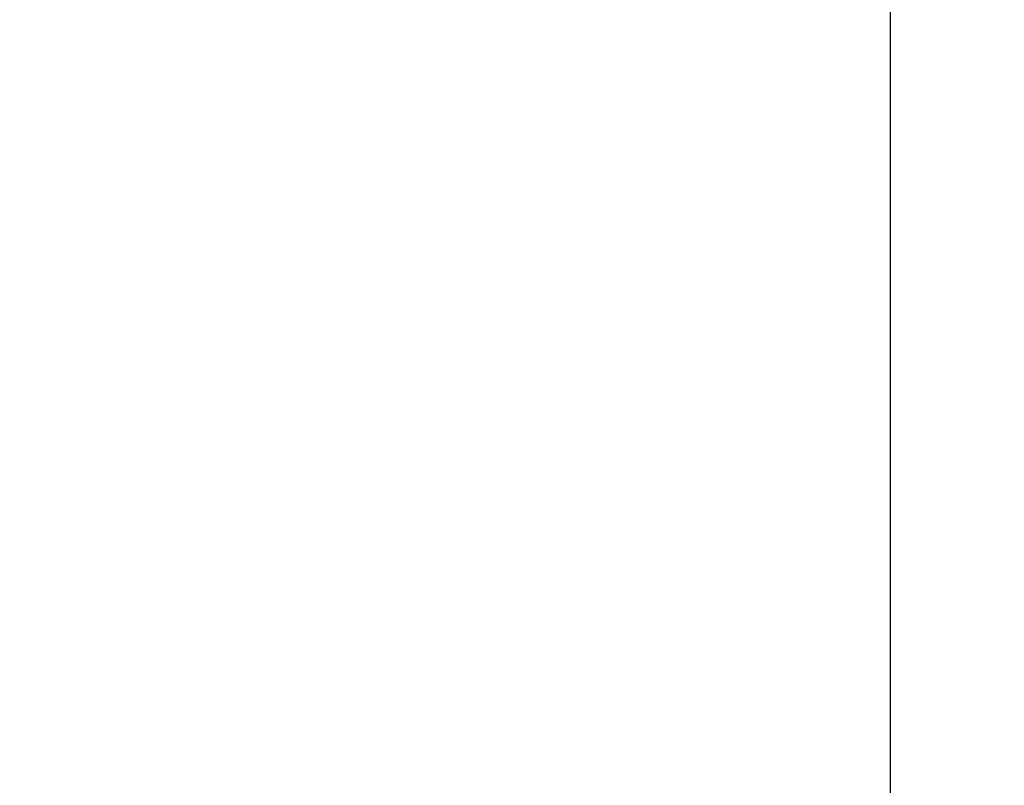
# Model space of a CAD drawing. Header units: metres. Extents: x 63115 to 703450, y -261936 to -53969.
# Tile 57 of 197: x 156977.65 to 156982.34, y -134567.9 to -134564.25. Entities that reach past the tile are written whole.
import ezdxf

# ---------------------------------------------------------------- set-up
doc = ezdxf.new("R2010")
doc.units = ezdxf.units.M
doc.linetypes.add('DASHDOT2', pattern=[12.7, 6.35, -3.175, 0, -3.175])
doc.layers.add('_01-STRAMIENEN', color=253, linetype='DASHDOT2')
doc.layers.add('_03-PROJECTION', color=1, linetype='Continuous')
doc.layers.add('_01Hulplijnen', color=6, linetype='Continuous', plot=False)

# ---------------------------------------------------------------- blocks, each defined once
blk = doc.blocks.new('*U244')
at = {"layer": '_01-STRAMIENEN'}
blk.add_lwpolyline([(-3950, 5487.358), (-3950, -4768.642)], dxfattribs=at)
at = {"layer": '_01Hulplijnen'}
blk.add_lwpolyline([(-3950, 5487.358), (-3950, -4768.642)], dxfattribs=at)
blk = doc.blocks.new('*U198')
at = {"layer": '_01Hulplijnen'}
blk.add_lwpolyline([(-3950, -766.0302), (-3950, -4752.8389)], dxfattribs=at)

msp = doc.modelspace()

# ---------------------------------------------------------------- linework, layer by layer
at = {"layer": '_03-PROJECTION'}
for start_param, end_param in [(5.35272, 10.194284), (0.531155, 2.601165)]:
    msp.add_ellipse((160931.8001, -130410.6056), major_axis=(-6500, 0), ratio=0.638462, start_param=start_param, end_param=end_param, dxfattribs=at)

# ---------------------------------------------------------------- block references
for name in ['*U244', '*U198']:
    msp.add_blockref(name, (160931.8001, -130410.6056), dxfattribs=at)

doc.saveas('drawing.dxf')
